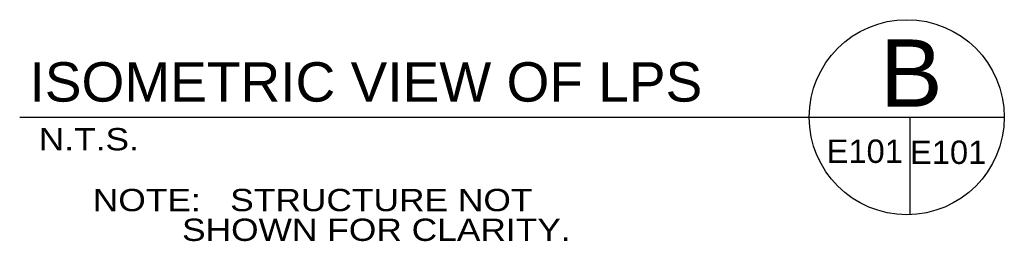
# Model space of a CAD drawing. Header units: inches. Extents: x -8534 to 5423, y -4988 to 1814.
# Tile 30 of 33: x 924 to 1328, y 1137 to 1228. Entities that reach past the tile are written whole.
import ezdxf
from ezdxf.enums import TextEntityAlignment as Align

# ---------------------------------------------------------------- set-up
doc = ezdxf.new("R2010")
doc.units = ezdxf.units.IN
doc.header["$LTSCALE"] = 200
doc.header["$MEASUREMENT"] = 0
doc.layers.add('E-ANNO-TEXT', color=7, linetype='Continuous', lineweight=0)
doc.styles.add("_1 4 1'-0", font='arial.ttf', dxfattribs={"height": 6})
doc.styles.add('Title Block - General', font='arial.ttf', dxfattribs={"height": 0.12})

msp = doc.modelspace()

# ---------------------------------------------------------------- linework, layer by layer
at = {"layer": 'E-ANNO-TEXT', "color": 2, "lineweight": 30}
for p, q in [((923.67, 1187.83, 661.73), (1327.72, 1187.83, 661.73)), ((1289.01, 1187.83, 661.73), (1289.01, 1147.72, 661.73))]:
    msp.add_line(p, q, dxfattribs=at)
msp.add_circle((1287.7, 1187.83, 661.73), 40.02, dxfattribs=at)

# ---------------------------------------------------------------- texts
at = {"layer": 'E-ANNO-TEXT', "color": 7, "lineweight": 30, "style": 'Title Block - General'}
msp.add_text('B', height=27.62, dxfattribs=at).set_placement((1276.65, 1219.74, 1351.69), align=Align.TOP_LEFT)
at = {"layer": 'E-ANNO-TEXT', "color": 7, "lineweight": 30, "insert": (927.7, 1210.38, 661.73), "char_height": 16.1695, "width": 308.3767, "attachment_point": 1, "line_spacing_factor": 0.6, "style": 'Title Block - General'}
msp.add_mtext('ISOMETRIC VIEW OF LPS\\P', dxfattribs=at)
at = {"layer": 'E-ANNO-TEXT', "color": 7, "linetype": 'Continuous', "insert": (931.49, 1183.37, -766.27), "char_height": 9.1541, "attachment_point": 1, "line_spacing_factor": 0.8, "style": "_1 4 1'-0"}
msp.add_mtext('\\H1x;\\W1.13383;N.T.S.', dxfattribs=at)
at = {"layer": 'E-ANNO-TEXT', "color": 7, "lineweight": 30, "char_height": 9.6, "attachment_point": 1, "line_spacing_factor": 0.6, "style": 'Title Block - General'}
for insert in [(1254.78, 1178.65, 661.73), (1289.01, 1178.22, 661.73)]:
    msp.add_mtext('E101\\P', dxfattribs=dict(at, insert=insert))
at = {"layer": 'E-ANNO-TEXT', "color": 7, "linetype": 'Continuous', "insert": (953.67, 1158.4, -766.27), "char_height": 9.1541, "width": 257.0908, "attachment_point": 1, "line_spacing_factor": 0.8, "style": "_1 4 1'-0"}
msp.add_mtext('\\pi-54.9245,l54.9245,tz;\\H1x;\\W1.13383;NOTE:   STRUCTURE NOT\\P^ISHOWN FOR CLARITY.', dxfattribs=at)

doc.saveas('drawing.dxf')
